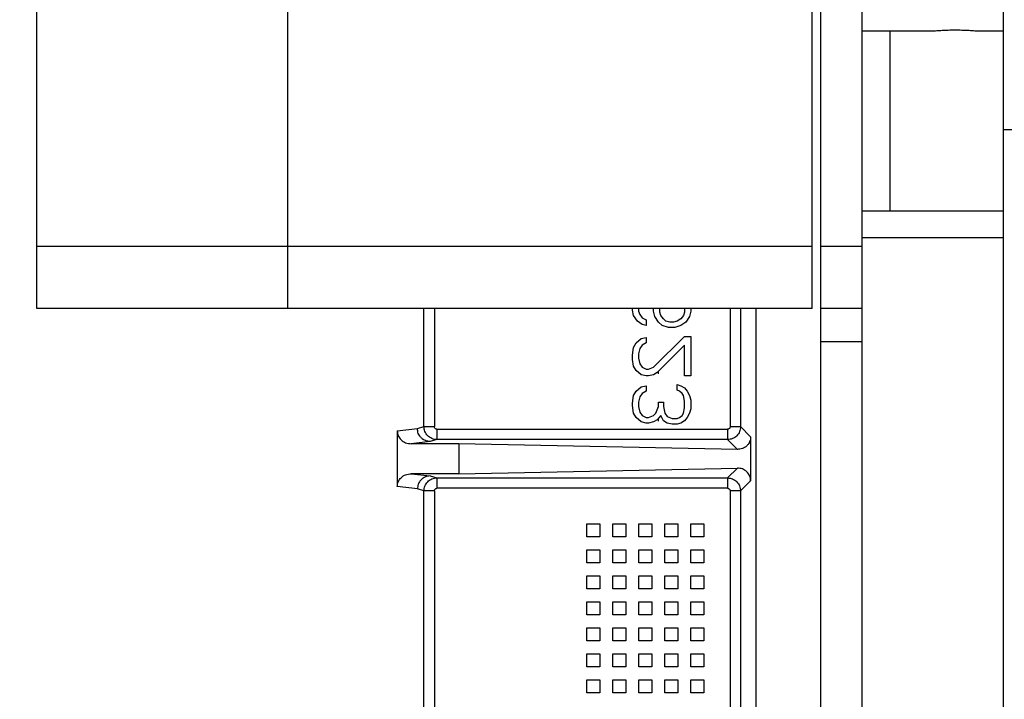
# Model space of a CAD drawing. Header units: inches. Extents: x 170 to 312, y 215 to 248.
# Tile 29 of 216: x 182.081 to 182.267, y 224.446 to 224.575. Entities that reach past the tile are written whole.
import ezdxf

# ---------------------------------------------------------------- set-up
doc = ezdxf.new("R2010")
doc.units = ezdxf.units.IN
doc.header["$LTSCALE"] = 0.25
doc.header["$MEASUREMENT"] = 0
doc.layers.add('ANNOTATIONS', color=1, linetype='Continuous')
doc.layers.add('STANDARD MOTOR RH', color=7, linetype='Continuous')
doc.styles.add('ARIAL', font='arial.ttf', dxfattribs={"height": 0.09375})
doc.dimstyles.new('STANDARD$0', dxfattribs={"dimtxt": 0.09375, "dimasz": 0.09375, "dimexe": 0.03125, "dimexo": 0.046875, "dimgap": 0.09, "dimtad": 0, "dimtih": 1, "dimtoh": 1, "dimdec": 4, "dimzin": 0, "dimdsep": 46, "dimtxsty": 'ARIAL', "dimcen": 0.09, "dimadec": 0, "dimazin": 0, "dimtfac": 1, "dimtdec": 4, "dimtofl": 0, "dimtmove": 0, "dimatfit": 1, "dimfxl": 1, "dimtolj": 1, "dimtzin": 0, "dimarcsym": 0})

# ---------------------------------------------------------------- blocks, each defined once
blk = doc.blocks.new('*D264')
at = {"layer": 'ANNOTATIONS', "color": 0, "lineweight": -2, "transparency": 16777216}
for p, q in [((181.30007, 223.58539), (181.30007, 225.15255)), ((182.39369, 224.57841), (182.39369, 225.15255)), ((181.39382, 225.1213), (181.56177, 225.1213)), ((182.29994, 225.1213), (182.13199, 225.1213))]:
    blk.add_line(p, q, dxfattribs=at)
at = {"layer": 'ANNOTATIONS', "color": 0, "transparency": 16777216}
for points in [[(181.39382, 225.13692), (181.39382, 225.10567), (181.30007, 225.1213)], [(182.29994, 225.13692), (182.29994, 225.10567), (182.39369, 225.1213)]]:
    blk.add_solid(points, dxfattribs=at)
at = {"layer": 'defpoints', "color": 0, "transparency": 16777216}
for p in [(181.30007, 225.1213), (182.39369, 224.53154), (181.30007, 223.53851)]:
    blk.add_point(p, dxfattribs=at)
at = {"layer": 'ANNOTATIONS', "color": 0, "transparency": 16777216, "insert": (181.84688, 225.1213), "char_height": 0.09375, "attachment_point": 5, "style": 'ARIAL'}
blk.add_mtext('\\A1;17 3/8"', dxfattribs=at)
blk = doc.blocks.new('*D277')
at = {"layer": 'ANNOTATIONS', "color": 0, "lineweight": -2, "transparency": 16777216}
for p, q in [((181.30007, 223.58539), (181.30007, 225.58626)), ((182.52344, 225.01166), (182.52344, 225.58626)), ((181.39382, 225.55501), (181.73066, 225.55501)), ((182.42969, 225.55501), (182.09285, 225.55501))]:
    blk.add_line(p, q, dxfattribs=at)
at = {"layer": 'ANNOTATIONS', "color": 0, "transparency": 16777216}
for points in [[(181.39382, 225.57064), (181.39382, 225.53939), (181.30007, 225.55501)], [(182.42969, 225.57064), (182.42969, 225.53939), (182.52344, 225.55501)]]:
    blk.add_solid(points, dxfattribs=at)
at = {"layer": 'defpoints', "color": 0, "transparency": 16777216}
for p in [(182.52344, 225.55501), (182.52344, 224.96478), (181.30007, 223.53851)]:
    blk.add_point(p, dxfattribs=at)
at = {"layer": 'ANNOTATIONS', "color": 0, "transparency": 16777216, "insert": (181.91176, 225.55501), "char_height": 0.09375, "attachment_point": 5, "style": 'ARIAL'}
blk.add_mtext('\\A1;20"', dxfattribs=at)

msp = doc.modelspace()

# ---------------------------------------------------------------- linework, layer by layer
at = {"layer": 'STANDARD MOTOR RH'}
for p, q in [((182.08425, 224.52008), (182.08425, 224.7182)), ((182.13175, 224.52008), (182.13175, 224.7182)), ((182.231, 224.52008), (182.231, 224.7182)), ((182.24047, 224.34185), (182.24047, 224.7182)), ((182.26725, 224.3532), (182.26725, 224.69195)), ((182.23265, 224.18898), (182.23265, 224.60157)), ((182.2543, 224.57257), (182.24047, 224.57257)), ((182.24576, 224.53848), (182.24576, 224.57257)), ((182.26725, 224.57257), (182.26206, 224.57257)), ((182.27317, 224.55389), (182.26725, 224.55389)), ((182.26725, 224.53848), (182.24047, 224.53848)), ((182.24047, 224.53351), (182.26725, 224.53351)), ((182.231, 224.53179), (182.08425, 224.53179)), ((182.24047, 224.53179), (182.23265, 224.53179)), ((182.231, 224.52008), (182.08425, 224.52008)), ((182.15753, 224.49772), (182.15753, 224.52008)), ((182.1595, 224.52008), (182.1595, 224.49772)), ((182.19698, 224.51978), (182.19698, 224.52008)), ((182.19721, 224.51875), (182.19698, 224.51978)), ((182.19792, 224.51771), (182.19721, 224.51875)), ((182.19815, 224.52008), (182.19815, 224.51958)), ((182.19815, 224.51958), (182.19839, 224.51895)), ((182.19839, 224.51895), (182.19886, 224.51833)), ((182.19886, 224.51833), (182.19957, 224.51791)), ((182.20098, 224.51958), (182.20098, 224.52008)), ((182.20122, 224.51854), (182.20098, 224.51958)), ((182.20192, 224.5175), (182.20122, 224.51854)), ((182.20216, 224.51937), (182.20216, 224.52008)), ((182.20239, 224.51875), (182.20216, 224.51937)), ((182.20286, 224.51812), (182.20239, 224.51875)), ((182.20663, 224.51875), (182.20616, 224.51812)), ((182.20687, 224.51937), (182.20663, 224.51875)), ((182.20687, 224.52008), (182.20687, 224.51937)), ((182.20781, 224.51854), (182.20711, 224.5175)), ((182.20805, 224.51958), (182.20781, 224.51854)), ((182.20805, 224.52008), (182.20805, 224.51958)), ((182.21549, 224.52008), (182.21549, 224.49772)), ((182.21745, 224.52008), (182.21745, 224.49772)), ((182.22035, 224.52008), (182.22035, 224.40615)), ((182.24047, 224.52008), (182.23265, 224.52008)), ((182.19886, 224.51708), (182.19792, 224.51771)), ((182.19957, 224.51688), (182.19886, 224.51708)), ((182.19957, 224.51791), (182.19957, 224.51688)), ((182.20263, 224.51688), (182.20192, 224.5175)), ((182.20381, 224.51646), (182.20263, 224.51688)), ((182.20334, 224.51771), (182.20286, 224.51812)), ((182.20404, 224.5175), (182.20334, 224.51771)), ((182.20499, 224.51646), (182.20381, 224.51646)), ((182.20475, 224.5175), (182.20404, 224.5175)), ((182.20546, 224.51771), (182.20475, 224.5175)), ((182.20616, 224.51688), (182.20499, 224.51646)), ((182.20616, 224.51812), (182.20546, 224.51771)), ((182.20711, 224.5175), (182.20616, 224.51688)), ((182.19862, 224.51438), (182.19957, 224.51459)), ((182.19957, 224.51459), (182.19957, 224.51355)), ((182.20098, 224.50899), (182.20687, 224.5148)), ((182.20687, 224.5148), (182.20805, 224.5148)), ((182.20805, 224.5148), (182.20805, 224.50733)), ((182.19721, 224.51272), (182.19768, 224.51355)), ((182.19768, 224.51355), (182.19862, 224.51438)), ((182.19886, 224.51314), (182.19839, 224.51252)), ((182.19957, 224.51355), (182.19886, 224.51314)), ((182.20687, 224.51314), (182.20169, 224.50795)), ((182.20687, 224.50733), (182.20687, 224.51314)), ((182.23265, 224.51383), (182.24047, 224.51383)), ((182.19698, 224.51127), (182.19721, 224.51272)), ((182.19698, 224.51044), (182.19698, 224.51127)), ((182.19839, 224.51252), (182.19815, 224.51148)), ((182.19815, 224.51148), (182.19815, 224.51065)), ((182.19721, 224.50919), (182.19698, 224.51044)), ((182.19768, 224.50836), (182.19721, 224.50919)), ((182.19815, 224.51065), (182.19839, 224.50961)), ((182.19839, 224.50961), (182.19886, 224.50899)), ((182.19862, 224.50753), (182.19768, 224.50836)), ((182.19957, 224.50733), (182.19862, 224.50753)), ((182.19886, 224.50899), (182.19957, 224.50857)), ((182.19957, 224.50857), (182.20004, 224.50857)), ((182.20004, 224.50733), (182.19957, 224.50733)), ((182.20004, 224.50857), (182.20098, 224.50899)), ((182.20098, 224.50753), (182.20004, 224.50733)), ((182.20169, 224.50795), (182.20098, 224.50753)), ((182.2019, 224.5077), (182.2019, 224.50816)), ((182.20805, 224.50733), (182.20687, 224.50733)), ((182.19862, 224.50525), (182.19957, 224.50546)), ((182.19957, 224.50546), (182.19957, 224.50442)), ((182.20546, 224.50567), (182.20616, 224.50546)), ((182.20546, 224.50463), (182.20546, 224.50567)), ((182.20616, 224.50546), (182.20687, 224.50504)), ((182.19698, 224.50214), (182.19721, 224.50359)), ((182.19721, 224.50359), (182.19768, 224.50442)), ((182.19768, 224.50442), (182.19862, 224.50525)), ((182.19886, 224.504), (182.19839, 224.50338)), ((182.19957, 224.50442), (182.19886, 224.504)), ((182.20593, 224.50442), (182.20546, 224.50463)), ((182.2064, 224.504), (182.20593, 224.50442)), ((182.20663, 224.50359), (182.2064, 224.504)), ((182.20687, 224.50255), (182.20663, 224.50359)), ((182.20687, 224.50504), (182.20734, 224.50442)), ((182.20734, 224.50442), (182.20781, 224.50359)), ((182.20781, 224.50359), (182.20805, 224.50276)), ((182.19698, 224.50172), (182.19698, 224.50214)), ((182.19721, 224.50027), (182.19698, 224.50172)), ((182.19839, 224.50338), (182.19815, 224.50234)), ((182.19815, 224.50234), (182.19815, 224.50151)), ((182.20192, 224.50234), (182.20286, 224.50234)), ((182.20192, 224.50151), (182.20192, 224.50234)), ((182.20286, 224.50234), (182.20286, 224.50151)), ((182.20687, 224.50131), (182.20687, 224.50255)), ((182.20805, 224.50276), (182.20805, 224.5011)), ((182.19768, 224.49944), (182.19721, 224.50027)), ((182.19815, 224.50151), (182.19839, 224.50047)), ((182.19839, 224.50047), (182.19886, 224.49985)), ((182.19886, 224.49985), (182.19957, 224.49944)), ((182.20004, 224.49944), (182.20098, 224.49985)), ((182.20098, 224.49985), (182.20145, 224.50027)), ((182.20145, 224.50027), (182.20192, 224.50151)), ((182.20239, 224.49985), (182.20169, 224.49902)), ((182.20286, 224.49881), (182.20239, 224.49985)), ((182.20286, 224.50151), (182.2031, 224.50027)), ((182.2031, 224.50027), (182.20357, 224.49964)), ((182.20593, 224.49944), (182.2064, 224.49985)), ((182.2064, 224.49985), (182.20663, 224.50027)), ((182.20663, 224.50027), (182.20687, 224.50131)), ((182.20781, 224.50027), (182.20734, 224.49944)), ((182.20805, 224.5011), (182.20781, 224.50027)), ((182.19862, 224.49861), (182.19768, 224.49944)), ((182.19957, 224.4984), (182.19862, 224.49861)), ((182.19957, 224.49944), (182.20004, 224.49944)), ((182.20004, 224.4984), (182.19957, 224.4984)), ((182.20098, 224.49861), (182.20004, 224.4984)), ((182.20169, 224.49902), (182.20098, 224.49861)), ((182.2019, 224.49877), (182.2019, 224.49927)), ((182.20357, 224.4984), (182.20286, 224.49881)), ((182.20357, 224.49964), (182.20451, 224.49923)), ((182.20451, 224.49819), (182.20357, 224.4984)), ((182.20451, 224.49923), (182.20546, 224.49923)), ((182.20546, 224.49819), (182.20451, 224.49819)), ((182.20546, 224.49923), (182.20593, 224.49944)), ((182.20616, 224.4984), (182.20546, 224.49819)), ((182.20687, 224.49881), (182.20616, 224.4984)), ((182.20734, 224.49944), (182.20687, 224.49881)), ((182.15248, 224.4969), (182.15628, 224.49735)), ((182.15248, 224.4969), (182.15248, 224.48638)), ((182.15628, 224.49735), (182.15753, 224.49772)), ((182.15753, 224.49772), (182.1595, 224.49772)), ((182.15999, 224.49723), (182.15999, 224.49526)), ((182.15999, 224.49723), (182.21499, 224.49723)), ((182.21549, 224.49772), (182.21745, 224.49772)), ((182.21745, 224.49772), (182.21936, 224.49582)), ((182.15869, 224.49489), (182.1551, 224.49447)), ((182.16411, 224.49447), (182.1551, 224.49447)), ((182.15999, 224.49526), (182.15869, 224.49489)), ((182.21499, 224.49526), (182.15999, 224.49526)), ((182.16411, 224.49447), (182.16411, 224.48881)), ((182.21685, 224.49341), (182.16411, 224.49447)), ((182.21499, 224.49526), (182.21685, 224.49341)), ((182.21936, 224.49582), (182.21936, 224.48746)), ((182.16411, 224.48881), (182.1551, 224.48881)), ((182.1551, 224.48881), (182.15869, 224.48839)), ((182.16411, 224.48881), (182.21685, 224.48987)), ((182.21685, 224.48987), (182.21499, 224.48802)), ((182.15869, 224.48839), (182.15999, 224.48802)), ((182.15999, 224.48802), (182.21499, 224.48802)), ((182.15999, 224.48802), (182.15999, 224.48605)), ((182.21936, 224.48746), (182.21745, 224.48556)), ((182.15628, 224.48593), (182.15248, 224.48638)), ((182.15753, 224.48556), (182.15628, 224.48593)), ((182.15753, 224.40796), (182.15753, 224.48556)), ((182.1595, 224.48556), (182.15753, 224.48556)), ((182.1595, 224.48556), (182.15951, 224.40848)), ((182.21499, 224.48605), (182.15999, 224.48605)), ((182.21745, 224.48556), (182.21549, 224.48556)), ((182.21549, 224.48556), (182.21549, 224.416)), ((182.21745, 224.48556), (182.21745, 224.416)), ((182.18836, 224.47934), (182.19082, 224.47934)), ((182.18836, 224.47688), (182.18836, 224.47934)), ((182.19082, 224.47934), (182.19082, 224.47688)), ((182.19328, 224.47934), (182.19574, 224.47934)), ((182.19328, 224.47688), (182.19328, 224.47934)), ((182.19574, 224.47934), (182.19574, 224.47688)), ((182.19821, 224.47934), (182.20067, 224.47934)), ((182.19821, 224.47688), (182.19821, 224.47934)), ((182.20067, 224.47934), (182.20067, 224.47688)), ((182.20313, 224.47934), (182.20559, 224.47934)), ((182.20313, 224.47688), (182.20313, 224.47934)), ((182.20559, 224.47934), (182.20559, 224.47688)), ((182.20805, 224.47688), (182.20805, 224.47934)), ((182.20805, 224.47934), (182.21051, 224.47934)), ((182.21051, 224.47934), (182.21051, 224.47688)), ((182.19082, 224.47688), (182.18836, 224.47688)), ((182.19574, 224.47688), (182.19328, 224.47688)), ((182.20067, 224.47688), (182.19821, 224.47688)), ((182.20559, 224.47688), (182.20313, 224.47688)), ((182.21051, 224.47688), (182.20805, 224.47688)), ((182.18836, 224.47442), (182.19082, 224.47442)), ((182.18836, 224.47195), (182.18836, 224.47442)), ((182.19082, 224.47442), (182.19082, 224.47195)), ((182.19328, 224.47442), (182.19574, 224.47442)), ((182.19328, 224.47195), (182.19328, 224.47442)), ((182.19574, 224.47442), (182.19574, 224.47195)), ((182.19821, 224.47442), (182.20067, 224.47442)), ((182.19821, 224.47195), (182.19821, 224.47442)), ((182.20067, 224.47442), (182.20067, 224.47195)), ((182.20313, 224.47442), (182.20559, 224.47442)), ((182.20313, 224.47195), (182.20313, 224.47442)), ((182.20559, 224.47442), (182.20559, 224.47195)), ((182.20805, 224.47195), (182.20805, 224.47442)), ((182.20805, 224.47442), (182.21051, 224.47442)), ((182.21051, 224.47442), (182.21051, 224.47195)), ((182.19082, 224.47195), (182.18836, 224.47195)), ((182.19574, 224.47195), (182.19328, 224.47195)), ((182.20067, 224.47195), (182.19821, 224.47195)), ((182.20559, 224.47195), (182.20313, 224.47195)), ((182.21051, 224.47195), (182.20805, 224.47195)), ((182.18836, 224.46949), (182.19082, 224.46949)), ((182.18836, 224.46703), (182.18836, 224.46949)), ((182.19082, 224.46949), (182.19082, 224.46703)), ((182.19328, 224.46703), (182.19328, 224.46949)), ((182.19328, 224.46949), (182.19574, 224.46949)), ((182.19574, 224.46949), (182.19574, 224.46703)), ((182.19821, 224.46949), (182.20067, 224.46949)), ((182.19821, 224.46703), (182.19821, 224.46949)), ((182.20067, 224.46949), (182.20067, 224.46703)), ((182.20313, 224.46703), (182.20313, 224.46949)), ((182.20313, 224.46949), (182.20559, 224.46949)), ((182.20559, 224.46949), (182.20559, 224.46703)), ((182.20805, 224.46949), (182.21051, 224.46949)), ((182.20805, 224.46703), (182.20805, 224.46949)), ((182.21051, 224.46949), (182.21051, 224.46703)), ((182.19082, 224.46703), (182.18836, 224.46703)), ((182.19574, 224.46703), (182.19328, 224.46703)), ((182.20067, 224.46703), (182.19821, 224.46703)), ((182.20559, 224.46703), (182.20313, 224.46703)), ((182.21051, 224.46703), (182.20805, 224.46703)), ((182.18836, 224.46457), (182.19082, 224.46457)), ((182.18836, 224.46211), (182.18836, 224.46457)), ((182.19082, 224.46457), (182.19082, 224.46211)), ((182.19328, 224.46457), (182.19574, 224.46457)), ((182.19328, 224.46211), (182.19328, 224.46457)), ((182.19574, 224.46457), (182.19574, 224.46211)), ((182.19821, 224.46457), (182.20067, 224.46457)), ((182.19821, 224.46211), (182.19821, 224.46457)), ((182.20067, 224.46457), (182.20067, 224.46211)), ((182.20313, 224.46457), (182.20559, 224.46457)), ((182.20313, 224.46211), (182.20313, 224.46457)), ((182.20559, 224.46457), (182.20559, 224.46211)), ((182.20805, 224.46457), (182.21051, 224.46457)), ((182.20805, 224.46211), (182.20805, 224.46457)), ((182.21051, 224.46457), (182.21051, 224.46211)), ((182.19082, 224.46211), (182.18836, 224.46211)), ((182.19574, 224.46211), (182.19328, 224.46211)), ((182.20067, 224.46211), (182.19821, 224.46211)), ((182.20559, 224.46211), (182.20313, 224.46211)), ((182.21051, 224.46211), (182.20805, 224.46211)), ((182.18836, 224.45719), (182.18836, 224.45965)), ((182.18836, 224.45965), (182.19082, 224.45965)), ((182.19082, 224.45965), (182.19082, 224.45719)), ((182.19328, 224.45965), (182.19574, 224.45965)), ((182.19328, 224.45719), (182.19328, 224.45965)), ((182.19574, 224.45965), (182.19574, 224.45719)), ((182.19821, 224.45965), (182.20067, 224.45965)), ((182.19821, 224.45719), (182.19821, 224.45965)), ((182.20067, 224.45965), (182.20067, 224.45719)), ((182.20313, 224.45965), (182.20559, 224.45965)), ((182.20313, 224.45719), (182.20313, 224.45965)), ((182.20559, 224.45965), (182.20559, 224.45719)), ((182.20805, 224.45719), (182.20805, 224.45965)), ((182.20805, 224.45965), (182.21051, 224.45965)), ((182.21051, 224.45965), (182.21051, 224.45719)), ((182.19082, 224.45719), (182.18836, 224.45719)), ((182.19574, 224.45719), (182.19328, 224.45719)), ((182.20067, 224.45719), (182.19821, 224.45719)), ((182.20559, 224.45719), (182.20313, 224.45719)), ((182.21051, 224.45719), (182.20805, 224.45719)), ((182.18836, 224.45473), (182.19082, 224.45473)), ((182.18836, 224.45227), (182.18836, 224.45473)), ((182.19082, 224.45473), (182.19082, 224.45227)), ((182.19328, 224.45473), (182.19574, 224.45473)), ((182.19328, 224.45227), (182.19328, 224.45473)), ((182.19574, 224.45473), (182.19574, 224.45227)), ((182.19821, 224.45473), (182.20067, 224.45473)), ((182.19821, 224.45227), (182.19821, 224.45473)), ((182.20067, 224.45473), (182.20067, 224.45227)), ((182.20313, 224.45473), (182.20559, 224.45473)), ((182.20313, 224.45227), (182.20313, 224.45473)), ((182.20559, 224.45473), (182.20559, 224.45227)), ((182.20805, 224.45473), (182.21051, 224.45473)), ((182.20805, 224.45227), (182.20805, 224.45473)), ((182.21051, 224.45473), (182.21051, 224.45227)), ((182.19082, 224.45227), (182.18836, 224.45227)), ((182.19574, 224.45227), (182.19328, 224.45227)), ((182.20067, 224.45227), (182.19821, 224.45227)), ((182.20559, 224.45227), (182.20313, 224.45227)), ((182.21051, 224.45227), (182.20805, 224.45227)), ((182.18836, 224.44981), (182.19082, 224.44981)), ((182.18836, 224.44735), (182.18836, 224.44981)), ((182.19082, 224.44981), (182.19082, 224.44735)), ((182.19328, 224.44981), (182.19574, 224.44981)), ((182.19328, 224.44735), (182.19328, 224.44981)), ((182.19574, 224.44981), (182.19574, 224.44735)), ((182.19821, 224.44735), (182.19821, 224.44981)), ((182.19821, 224.44981), (182.20067, 224.44981)), ((182.20067, 224.44981), (182.20067, 224.44735)), ((182.20313, 224.44735), (182.20313, 224.44981)), ((182.20313, 224.44981), (182.20559, 224.44981)), ((182.20559, 224.44981), (182.20559, 224.44735)), ((182.20805, 224.44735), (182.20805, 224.44981)), ((182.20805, 224.44981), (182.21051, 224.44981)), ((182.21051, 224.44981), (182.21051, 224.44735)), ((182.19082, 224.44735), (182.18836, 224.44735)), ((182.19574, 224.44735), (182.19328, 224.44735)), ((182.20067, 224.44735), (182.19821, 224.44735)), ((182.20559, 224.44735), (182.20313, 224.44735)), ((182.21051, 224.44735), (182.20805, 224.44735))]:
    msp.add_line(p, q, dxfattribs=at)
for points, knots in [([(182.26206, 224.57257), (182.26202, 224.57257), (182.26193, 224.57258), (182.26126, 224.57263), (182.26027, 224.57269), (182.25903, 224.57273), (182.2577, 224.57274), (182.25642, 224.57271), (182.25533, 224.57265), (182.25458, 224.5726), (182.25423, 224.57257), (182.25428, 224.57257), (182.2543, 224.57257)], [0, 0, 0, 0, 0.107135, 0.214261, 0.321588, 0.429084, 0.536321, 0.643278, 0.750414, 0.857836, 0.965278, 1, 1, 1, 1]), ([(182.15248, 224.4969), (182.15249, 224.49675), (182.15251, 224.49644), (182.1527, 224.49583), (182.15318, 224.49516), (182.15405, 224.49458), (182.15474, 224.49451), (182.1551, 224.49447)], [0, 0, 0, 0, 0.117083, 0.234528, 0.47646, 0.7323, 1, 1, 1, 1]), ([(182.15869, 224.49489), (182.15839, 224.49493), (182.15792, 224.49498), (182.15736, 224.49529), (182.15698, 224.49561), (182.15667, 224.496), (182.15636, 224.49657), (182.15631, 224.49705), (182.15628, 224.49735)], [0, 0, 0, 0, 0.2397534, 0.3686587, 0.5002424, 0.6318197, 0.7606451, 1, 1, 1, 1]), ([(182.15999, 224.49526), (182.15983, 224.49527), (182.15949, 224.49529), (182.15887, 224.4955), (182.15819, 224.49596), (182.15764, 224.49678), (182.15757, 224.49741), (182.15753, 224.49772)], [0, 0, 0, 0, 0.12977, 0.258298, 0.510374, 0.757607, 1, 1, 1, 1]), ([(182.15999, 224.49723), (182.15993, 224.49724), (182.1598, 224.49725), (182.15964, 224.49737), (182.15952, 224.49753), (182.15951, 224.49766), (182.1595, 224.49772)], [0, 0, 0, 0, 0.250858, 0.499756, 0.747287, 1, 1, 1, 1]), ([(182.21745, 224.49772), (182.21742, 224.4974), (182.21734, 224.49676), (182.21677, 224.49594), (182.21596, 224.49538), (182.21532, 224.4953), (182.21499, 224.49526)], [0, 0, 0, 0, 0.249967, 0.50006, 0.750063, 1, 1, 1, 1]), ([(182.21549, 224.49772), (182.21548, 224.49766), (182.21546, 224.49753), (182.21535, 224.49737), (182.21519, 224.49725), (182.21506, 224.49724), (182.21499, 224.49723)], [0, 0, 0, 0, 0.250528, 0.5, 0.747598, 1, 1, 1, 1]), ([(182.21499, 224.49723), (182.21499, 224.49698), (182.21499, 224.49647), (182.21499, 224.49583), (182.21499, 224.49538), (182.21499, 224.4953), (182.21499, 224.49526)], [0, 0, 0, 0, 0.249998, 0.500079, 0.750317, 1, 1, 1, 1]), ([(182.21936, 224.49582), (182.21935, 224.49566), (182.21933, 224.49534), (182.21919, 224.49489), (182.21895, 224.49445), (182.21852, 224.49395), (182.21781, 224.49349), (182.21718, 224.49344), (182.21685, 224.49341)], [0, 0, 0, 0, 0.111545, 0.226746, 0.34727, 0.474374, 0.73132, 1, 1, 1, 1]), ([(182.15248, 224.48638), (182.15249, 224.48653), (182.15251, 224.48684), (182.1527, 224.48744), (182.15318, 224.48812), (182.15405, 224.48869), (182.15474, 224.48877), (182.1551, 224.48881)], [0, 0, 0, 0, 0.11723, 0.234533, 0.476463, 0.732301, 1, 1, 1, 1]), ([(182.21936, 224.48746), (182.21935, 224.48762), (182.21933, 224.48794), (182.21919, 224.4884), (182.21895, 224.48883), (182.21852, 224.48933), (182.21781, 224.48979), (182.21718, 224.48984), (182.21685, 224.48987)], [0, 0, 0, 0, 0.112665, 0.226772, 0.348783, 0.474409, 0.731338, 1, 1, 1, 1]), ([(182.15869, 224.48839), (182.15839, 224.48835), (182.15792, 224.4883), (182.15736, 224.48799), (182.15698, 224.48767), (182.15667, 224.48728), (182.15636, 224.48671), (182.15631, 224.48623), (182.15628, 224.48593)], [0, 0, 0, 0, 0.2395476, 0.368414, 0.5000065, 0.6314947, 0.7603406, 1, 1, 1, 1]), ([(182.15753, 224.48556), (182.15757, 224.48587), (182.15764, 224.4865), (182.15819, 224.48732), (182.15887, 224.48778), (182.15949, 224.48799), (182.15983, 224.48801), (182.15999, 224.48802)], [0, 0, 0, 0, 0.242393, 0.489626, 0.741702, 0.87023, 1, 1, 1, 1]), ([(182.21499, 224.48802), (182.21532, 224.48798), (182.21596, 224.4879), (182.21677, 224.48733), (182.21734, 224.48652), (182.21742, 224.48588), (182.21745, 224.48556)], [0, 0, 0, 0, 0.249937, 0.49994, 0.750033, 1, 1, 1, 1]), ([(182.21499, 224.48802), (182.21499, 224.48798), (182.21499, 224.4879), (182.21499, 224.48745), (182.21499, 224.4868), (182.21499, 224.4863), (182.21499, 224.48605)], [0, 0, 0, 0, 0.249683, 0.499921, 0.750002, 1, 1, 1, 1]), ([(182.1595, 224.48556), (182.15951, 224.48562), (182.15952, 224.48575), (182.15964, 224.48591), (182.1598, 224.48603), (182.15993, 224.48604), (182.15999, 224.48605)], [0, 0, 0, 0, 0.250491, 0.499944, 0.747523, 1, 1, 1, 1]), ([(182.21499, 224.48605), (182.21506, 224.48604), (182.21519, 224.48603), (182.21535, 224.48591), (182.21546, 224.48575), (182.21548, 224.48562), (182.21549, 224.48556)], [0, 0, 0, 0, 0.2508129, 0.4997587, 0.7479692, 1, 1, 1, 1])]:
    msp.add_open_spline(points, degree=3, knots=knots, dxfattribs=at)

# ---------------------------------------------------------------- dimensions: what is measured, and where the dimension line sits
at = {"layer": 'ANNOTATIONS'}
dim = msp.add_linear_dim(base=(182.52344, 225.55501), p1=(181.30007, 223.53851), p2=(182.52344, 224.96478), angle=180, text='20"', dimstyle='STANDARD$0', dxfattribs=at)
dim.commit()
dim.dimension.update_dxf_attribs({"geometry": '*D277', "text_midpoint": (181.91176, 225.55501), "dimtype": 160})
dim = msp.add_linear_dim(base=(181.30007, 225.1213), p1=(182.39369, 224.53154), p2=(181.30007, 223.53851), text='17 3/8"', dimstyle='STANDARD$0', dxfattribs=at)
dim.commit()
dim.dimension.update_dxf_attribs({"geometry": '*D264', "text_midpoint": (181.84688, 225.1213), "dimtype": 160})

doc.saveas('drawing.dxf')
